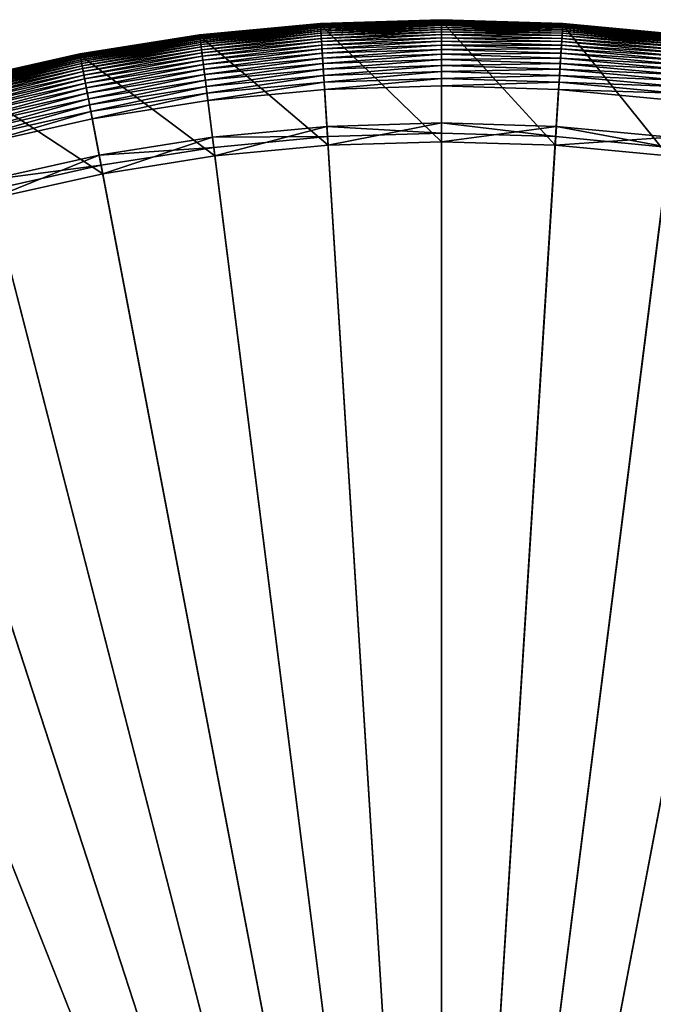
# Model space of a CAD drawing. Header units: millimetres. Extents: x -17.3 to 17.3, y -17.3 to 17.3.
# Tile 254 of 256: x -3.8 to 1.9, y 8.5 to 17.3. Entities that reach past the tile are written whole.
import ezdxf

# ---------------------------------------------------------------- set-up
doc = ezdxf.new("R2010")
doc.units = ezdxf.units.MM
doc.layers.get('0').update_dxf_attribs({"true_color": 0x5890e1})

msp = doc.modelspace()

# ---------------------------------------------------------------- meshes
at = {"color": 206, "true_color": 0x6c0888}
mesh = msp.add_polyface(dxfattribs=at)
corners = [(0, 17.2697, 34.1852), (-1.0844, 17.2366, 34.1379), (-1.0844, 17.2356, 34.1852), (0, 17.2707, 34.1379), (-1.0845, 17.2381, 34.0923), (0, 17.2722, 34.0923), (-1.0846, 17.2399, 34.0485), (0, 17.274, 34.0485), (-1.0848, 17.2419, 34.0063), (0, 17.276, 34.0063), (-1.0849, 17.2438, 33.9659), (0, 17.2779, 33.9659), (-1.085, 17.2456, 33.9271), (0, 17.2797, 33.9271), (-1.0851, 17.2469, 33.8899), (0, 17.281, 33.8899), (-1.0851, 17.2476, 33.8545), (0, 17.2817, 33.8545), (-1.0851, 17.2474, 33.8206), (0, 17.2815, 33.8206), (-1.085, 17.2463, 33.7884), (0, 17.2804, 33.7884), (-1.0849, 17.244, 33.7579), (0, 17.2781, 33.7579), (-1.0847, 17.2404, 33.7289), (0, 17.2745, 33.7289), (-1.0843, 17.2352, 33.7015), (-1.0844, 17.2356, 35.7037), (-2.1645, 17.1335, 34.1852), (-2.1646, 17.1345, 34.1379), (-2.1648, 17.136, 34.0923), (-2.165, 17.1378, 34.0485), (-2.1653, 17.1398, 34.0063), (-2.1655, 17.1417, 33.9659), (-2.1657, 17.1434, 33.9271), (-2.1659, 17.1447, 33.8899), (-2.166, 17.1454, 33.8545), (-2.166, 17.1453, 33.8206), (-2.1658, 17.1442, 33.7884), (-2.1655, 17.1419, 33.7579), (-2.1651, 17.1383, 33.7289), (-2.1644, 17.1331, 33.7015), (-1.0839, 17.2282, 33.6757), (-2.1635, 17.1261, 33.6757), (-1.0833, 17.2193, 33.6515), (-2.1624, 17.1173, 33.6515), (-1.0826, 17.2082, 33.6288), (-2.161, 17.1063, 33.6288), (-1.0818, 17.1948, 33.6077), (-2.1593, 17.093, 33.6077), (-1.0808, 17.1789, 33.5881), (-2.1573, 17.0772, 33.5881), (-1.0796, 17.1603, 33.5701), (-2.155, 17.0587, 33.5701), (-1.0783, 17.1388, 33.5535), (-2.1523, 17.0373, 33.5535), (-1.0767, 17.1142, 33.5385), (-2.1492, 17.0128, 33.5385), (-1.075, 17.0863, 33.5249), (-2.1457, 16.9851, 33.5249), (-1.073, 17.055, 33.5128), (-2.1418, 16.9539, 33.5128), (-1.0708, 17.02, 33.5022), (-2.1374, 16.9191, 33.5022), (-1.0684, 16.9811, 33.493), (-2.1325, 16.8805, 33.493), (-1.0657, 16.9382, 33.4853), (-2.1271, 16.8378, 33.4853), (-1.0627, 16.891, 33.479), (-2.1212, 16.791, 33.479), (-1.0594, 16.8395, 33.4741), (-2.1147, 16.7397, 33.4741), (-1.0559, 16.7833, 33.4706), (-2.1077, 16.6839, 33.4706), (-1.0521, 16.7223, 33.4685), (-2.1, 16.6232, 33.4685), (-1.0479, 16.6563, 33.4678), (-2.0917, 16.5576, 33.4678), (-1.0214, 16.235, 33.8989), (-1.0271, 16.3258, 35.1652), (-2.0502, 16.2291, 35.1652), (-2.0388, 16.1388, 33.8989), (-1.0165, 16.1573, 35.209), (-2.0291, 16.0616, 35.209), (-2.1645, 17.1335, 35.7037)]
mesh.append_faces([[corners[k] for k in face] for face in [(0, 1, 2), (3, 4, 1), (5, 6, 4), (7, 8, 6), (9, 10, 8), (11, 12, 10), (13, 14, 12), (15, 16, 14), (17, 18, 16), (19, 20, 18), (21, 22, 20), (23, 24, 22), (25, 26, 24), (66, 69, 67), (68, 71, 69), (70, 73, 71), (72, 75, 73), (74, 77, 75), (78, 80, 81), (79, 83, 80), (82, 84, 83)]], dxfattribs={"vtx0": -1, "color": 206})
mesh.append_faces([[corners[k] for k in face] for face in [(27, 2, 28), (2, 1, 29), (1, 4, 30), (4, 6, 31), (6, 8, 32), (8, 10, 33), (10, 12, 34), (12, 14, 35), (14, 16, 36), (16, 18, 37), (18, 20, 38), (20, 22, 39), (22, 24, 40), (24, 26, 41), (26, 42, 43), (42, 44, 45), (44, 46, 47), (46, 48, 49), (48, 50, 51), (50, 52, 53), (52, 54, 55), (54, 56, 57), (56, 58, 59), (58, 60, 61), (60, 62, 63), (62, 64, 65), (64, 66, 67), (66, 68, 69), (68, 70, 71), (70, 72, 73), (72, 74, 75), (74, 76, 77), (78, 79, 80), (79, 82, 83), (82, 27, 84)]], dxfattribs={"vtx2": -1, "color": 206})
mesh = msp.add_polyface(dxfattribs=at)
corners = [(0, 17.2697, 35.7037), (0, 17.2697, 34.1852), (-1.0844, 17.2356, 34.1852), (-1.0844, 17.2356, 35.7037), (0, 17.2707, 34.1379), (-1.0844, 17.2366, 34.1379), (0, 17.2722, 34.0923), (-1.0845, 17.2381, 34.0923), (0, 17.274, 34.0485), (-1.0846, 17.2399, 34.0485), (0, 17.276, 34.0063), (-1.0848, 17.2419, 34.0063), (0, 17.2779, 33.9659), (-1.0849, 17.2438, 33.9659), (0, 17.2797, 33.9271), (-1.085, 17.2456, 33.9271), (0, 17.281, 33.8899), (-1.0851, 17.2469, 33.8899), (0, 17.2817, 33.8545), (-1.0851, 17.2476, 33.8545), (0, 17.2815, 33.8206), (-1.0851, 17.2474, 33.8206), (0, 17.2804, 33.7884), (-1.085, 17.2463, 33.7884), (0, 17.2781, 33.7579), (-1.0849, 17.244, 33.7579), (0, 17.2745, 33.7289), (-1.0847, 17.2404, 33.7289), (0, 17.2692, 33.7015), (-1.0843, 17.2352, 33.7015), (0, 17.2623, 33.6757), (-1.0839, 17.2282, 33.6757), (0, 17.2533, 33.6515), (-1.0833, 17.2193, 33.6515), (0, 17.2422, 33.6288), (-1.0826, 17.2082, 33.6288), (0, 17.2288, 33.6077), (-1.0818, 17.1948, 33.6077), (0, 17.2129, 33.5881), (-1.0808, 17.1789, 33.5881), (0, 17.1942, 33.5701), (-1.0796, 17.1603, 33.5701), (0, 17.1727, 33.5535), (-1.0783, 17.1388, 33.5535), (0, 17.148, 33.5385), (-1.0767, 17.1142, 33.5385), (0, 17.1201, 33.5249), (-1.075, 17.0863, 33.5249), (0, 17.0887, 33.5128), (-1.073, 17.055, 33.5128), (0, 17.0536, 33.5022), (-1.0708, 17.02, 33.5022), (0, 17.0147, 33.493), (-1.0684, 16.9811, 33.493), (0, 16.9717, 33.4853), (-1.0657, 16.9382, 33.4853), (0, 16.9244, 33.479), (-1.0627, 16.891, 33.479), (0, 16.8728, 33.4741), (-1.0594, 16.8395, 33.4741), (0, 16.8165, 33.4706), (-1.0559, 16.7833, 33.4706), (0, 16.7553, 33.4685), (-1.0521, 16.7223, 33.4685), (0, 16.6892, 33.4678), (-1.0479, 16.6563, 33.4678), (0, 16.2671, 33.8989), (0, 16.3581, 35.1652), (-1.0271, 16.3258, 35.1652), (-1.0214, 16.235, 33.8989), (0, 16.1893, 35.209), (-1.0165, 16.1573, 35.209)]
mesh.append_faces([[corners[k] for k in face] for face in [(0, 2, 3), (28, 31, 29), (30, 33, 31), (32, 35, 33), (34, 37, 35), (36, 39, 37), (38, 41, 39), (40, 43, 41), (42, 45, 43), (44, 47, 45), (46, 49, 47), (48, 51, 49), (50, 53, 51), (52, 55, 53), (54, 57, 55), (56, 59, 57), (58, 61, 59), (60, 63, 61), (62, 65, 63), (66, 68, 69), (67, 71, 68), (70, 3, 71)]], dxfattribs={"vtx0": -1, "color": 206})
mesh.append_faces([[corners[k] for k in face] for face in [(0, 1, 2), (1, 4, 5), (4, 6, 7), (6, 8, 9), (8, 10, 11), (10, 12, 13), (12, 14, 15), (14, 16, 17), (16, 18, 19), (18, 20, 21), (20, 22, 23), (22, 24, 25), (24, 26, 27), (26, 28, 29), (28, 30, 31), (30, 32, 33), (32, 34, 35), (34, 36, 37), (36, 38, 39), (38, 40, 41), (40, 42, 43), (42, 44, 45), (44, 46, 47), (46, 48, 49), (48, 50, 51), (50, 52, 53), (52, 54, 55), (54, 56, 57), (56, 58, 59), (58, 60, 61), (60, 62, 63), (62, 64, 65), (66, 67, 68), (67, 70, 71), (70, 0, 3)]], dxfattribs={"vtx2": -1, "color": 206})
mesh = msp.add_polyface(dxfattribs=at)
corners = [(1.0844, 17.2356, 35.7037), (0, 17.2697, 34.1852), (0, 17.2697, 35.7037), (1.0844, 17.2356, 34.1852), (0, 17.2707, 34.1379), (1.0844, 17.2366, 34.1379), (0, 17.2722, 34.0923), (1.0845, 17.2381, 34.0923), (0, 17.274, 34.0485), (1.0846, 17.2399, 34.0485), (0, 17.276, 34.0063), (1.0848, 17.2419, 34.0063), (0, 17.2779, 33.9659), (1.0849, 17.2438, 33.9659), (0, 17.2797, 33.9271), (1.085, 17.2456, 33.9271), (0, 17.281, 33.8899), (1.0851, 17.2469, 33.8899), (0, 17.2817, 33.8545), (1.0851, 17.2476, 33.8545), (0, 17.2815, 33.8206), (1.0851, 17.2474, 33.8206), (0, 17.2804, 33.7884), (1.0851, 17.2463, 33.7884), (0, 17.2781, 33.7579), (1.0849, 17.244, 33.7579), (0, 17.2745, 33.7289), (1.0847, 17.2404, 33.7289), (0, 17.2692, 33.7015), (1.0843, 17.2352, 33.7015), (1.0839, 17.2282, 33.6757), (0, 17.2623, 33.6757), (1.0833, 17.2193, 33.6515), (0, 17.2533, 33.6515), (1.0827, 17.2082, 33.6288), (0, 17.2422, 33.6288), (1.0818, 17.1948, 33.6077), (0, 17.2288, 33.6077), (1.0808, 17.1789, 33.5881), (0, 17.2129, 33.5881), (1.0796, 17.1603, 33.5701), (0, 17.1942, 33.5701), (1.0783, 17.1388, 33.5535), (0, 17.1727, 33.5535), (1.0767, 17.1142, 33.5385), (0, 17.148, 33.5385), (1.075, 17.0863, 33.5249), (0, 17.1201, 33.5249), (1.073, 17.055, 33.5128), (0, 17.0887, 33.5128), (1.0708, 17.02, 33.5022), (0, 17.0536, 33.5022), (1.0684, 16.9811, 33.493), (0, 17.0147, 33.493), (1.0657, 16.9382, 33.4853), (0, 16.9717, 33.4853), (1.0627, 16.891, 33.479), (0, 16.9244, 33.479), (1.0595, 16.8395, 33.4741), (0, 16.8728, 33.4741), (1.0559, 16.7833, 33.4706), (0, 16.8165, 33.4706), (1.0521, 16.7223, 33.4685), (0, 16.7553, 33.4685), (1.0479, 16.6563, 33.4678), (0, 16.6892, 33.4678), (1.0214, 16.235, 33.8989), (1.0271, 16.3258, 35.1652), (0, 16.3581, 35.1652), (0, 16.2671, 33.8989), (1.0165, 16.1573, 35.209), (0, 16.1893, 35.209)]
mesh.append_faces([[corners[k] for k in face] for face in [(0, 1, 2), (3, 4, 1), (5, 6, 4), (7, 8, 6), (9, 10, 8), (11, 12, 10), (13, 14, 12), (15, 16, 14), (17, 18, 16), (19, 20, 18), (21, 22, 20), (23, 24, 22), (25, 26, 24), (27, 28, 26), (29, 31, 28), (30, 33, 31), (32, 35, 33), (34, 37, 35), (36, 39, 37), (38, 41, 39), (40, 43, 41), (42, 45, 43), (44, 47, 45), (46, 49, 47), (48, 51, 49), (50, 53, 51), (52, 55, 53), (54, 57, 55), (56, 59, 57), (58, 61, 59), (60, 63, 61), (62, 65, 63), (66, 68, 69), (67, 71, 68), (70, 2, 71)]], dxfattribs={"vtx0": -1, "color": 206})
mesh.append_faces([[corners[k] for k in face] for face in [(29, 30, 31), (30, 32, 33), (32, 34, 35), (34, 36, 37), (36, 38, 39), (38, 40, 41), (40, 42, 43), (42, 44, 45), (44, 46, 47), (46, 48, 49), (48, 50, 51), (50, 52, 53), (52, 54, 55), (54, 56, 57), (56, 58, 59), (58, 60, 61), (60, 62, 63), (62, 64, 65), (66, 67, 68), (67, 70, 71), (70, 0, 2)]], dxfattribs={"vtx2": -1, "color": 206})
mesh = msp.add_polyface(dxfattribs=at)
corners = [(2.1645, 17.1335, 35.7037), (1.0844, 17.2356, 34.1852), (1.0844, 17.2356, 35.7037), (2.1645, 17.1335, 34.1852), (1.0844, 17.2366, 34.1379), (2.1646, 17.1345, 34.1379), (1.0845, 17.2381, 34.0923), (2.1648, 17.136, 34.0923), (1.0846, 17.2399, 34.0485), (2.165, 17.1378, 34.0485), (1.0848, 17.2419, 34.0063), (2.1653, 17.1398, 34.0063), (1.0849, 17.2438, 33.9659), (2.1655, 17.1417, 33.9659), (1.085, 17.2456, 33.9271), (2.1657, 17.1434, 33.9271), (1.0851, 17.2469, 33.8899), (2.1659, 17.1447, 33.8899), (1.0851, 17.2476, 33.8545), (2.166, 17.1454, 33.8545), (1.0851, 17.2474, 33.8206), (2.1659, 17.1453, 33.8206), (1.0851, 17.2463, 33.7884), (2.1658, 17.1442, 33.7884), (1.0849, 17.244, 33.7579), (2.1655, 17.1419, 33.7579), (1.0847, 17.2404, 33.7289), (2.1651, 17.1383, 33.7289), (1.0843, 17.2352, 33.7015), (2.1644, 17.1331, 33.7015), (1.0839, 17.2282, 33.6757), (2.1635, 17.1261, 33.6757), (1.0833, 17.2193, 33.6515), (2.1624, 17.1173, 33.6515), (1.0827, 17.2082, 33.6288), (2.161, 17.1063, 33.6288), (1.0818, 17.1948, 33.6077), (2.1593, 17.093, 33.6077), (1.0808, 17.1789, 33.5881), (2.1573, 17.0772, 33.5881), (1.0796, 17.1603, 33.5701), (2.155, 17.0587, 33.5701), (1.0783, 17.1388, 33.5535), (2.1523, 17.0373, 33.5535), (1.0767, 17.1142, 33.5385), (2.1492, 17.0128, 33.5385), (1.075, 17.0863, 33.5249), (2.1457, 16.9851, 33.5249), (1.073, 17.055, 33.5128), (2.1418, 16.9539, 33.5128), (1.0708, 17.02, 33.5022), (2.1374, 16.9191, 33.5022), (1.0684, 16.9811, 33.493), (2.1325, 16.8805, 33.493), (1.0657, 16.9382, 33.4853), (2.1271, 16.8378, 33.4853), (1.0627, 16.891, 33.479), (2.1212, 16.791, 33.479), (2.1147, 16.7397, 33.4741), (1.0595, 16.8395, 33.4741), (2.1077, 16.6839, 33.4706), (1.0559, 16.7833, 33.4706), (2.1, 16.6232, 33.4685), (1.0521, 16.7223, 33.4685), (2.0917, 16.5576, 33.4678), (1.0479, 16.6563, 33.4678), (2.0388, 16.1388, 33.8989), (2.0502, 16.2291, 35.1652), (1.0271, 16.3258, 35.1652), (1.0214, 16.235, 33.8989), (2.029, 16.0616, 35.209), (1.0165, 16.1573, 35.209), (0, 17.2697, 34.1852), (0, 17.2707, 34.1379), (0, 17.2722, 34.0923), (0, 17.274, 34.0485), (0, 17.276, 34.0063), (0, 17.2779, 33.9659), (0, 17.2797, 33.9271), (0, 17.281, 33.8899), (0, 17.2817, 33.8545), (0, 17.2815, 33.8206), (0, 17.2804, 33.7884), (0, 17.2781, 33.7579), (0, 17.2745, 33.7289), (0, 17.2692, 33.7015)]
mesh.append_faces([[corners[k] for k in face] for face in [(0, 1, 2), (3, 4, 1), (5, 6, 4), (7, 8, 6), (9, 10, 8), (11, 12, 10), (13, 14, 12), (15, 16, 14), (17, 18, 16), (19, 20, 18), (21, 22, 20), (23, 24, 22), (25, 26, 24), (27, 28, 26), (29, 30, 28), (31, 32, 30), (33, 34, 32), (35, 36, 34), (37, 38, 36), (39, 40, 38), (41, 42, 40), (43, 44, 42), (45, 46, 44), (47, 48, 46), (49, 50, 48), (51, 52, 50), (53, 54, 52), (55, 56, 54), (57, 59, 56), (58, 61, 59), (60, 63, 61), (62, 65, 63), (66, 68, 69), (67, 71, 68), (70, 2, 71)]], dxfattribs={"vtx0": -1, "color": 206})
mesh.append_faces([[corners[k] for k in face] for face in [(57, 58, 59), (58, 60, 61), (60, 62, 63), (62, 64, 65), (66, 67, 68), (67, 70, 71), (70, 0, 2), (2, 1, 72), (1, 4, 73), (4, 6, 74), (6, 8, 75), (8, 10, 76), (10, 12, 77), (12, 14, 78), (14, 16, 79), (16, 18, 80), (18, 20, 81), (20, 22, 82), (22, 24, 83), (24, 26, 84), (26, 28, 85)]], dxfattribs={"vtx2": -1, "color": 206})
mesh = msp.add_polyface(dxfattribs=at)
corners = [(-1.0844, 17.2356, 35.7037), (-2.1645, 17.1335, 34.1852), (-2.1645, 17.1335, 35.7037), (-1.0844, 17.2356, 34.1852), (-2.1646, 17.1345, 34.1379), (-1.0844, 17.2366, 34.1379), (-2.1648, 17.136, 34.0923), (-1.0845, 17.2381, 34.0923), (-2.165, 17.1378, 34.0485), (-1.0846, 17.2399, 34.0485), (-2.1653, 17.1398, 34.0063), (-1.0848, 17.2419, 34.0063), (-2.1655, 17.1417, 33.9659), (-1.0849, 17.2438, 33.9659), (-2.1657, 17.1434, 33.9271), (-1.085, 17.2456, 33.9271), (-2.1659, 17.1447, 33.8899), (-1.0851, 17.2469, 33.8899), (-2.166, 17.1454, 33.8545), (-1.0851, 17.2476, 33.8545), (-2.166, 17.1453, 33.8206), (-1.0851, 17.2474, 33.8206), (-2.1658, 17.1442, 33.7884), (-1.085, 17.2463, 33.7884), (-2.1655, 17.1419, 33.7579), (-1.0849, 17.244, 33.7579), (-2.1651, 17.1383, 33.7289), (-1.0847, 17.2404, 33.7289), (-2.1644, 17.1331, 33.7015), (-1.0843, 17.2352, 33.7015), (-2.1635, 17.1261, 33.6757), (-1.0839, 17.2282, 33.6757), (-2.1624, 17.1173, 33.6515), (-1.0833, 17.2193, 33.6515), (-2.161, 17.1063, 33.6288), (-1.0826, 17.2082, 33.6288), (-2.1593, 17.093, 33.6077), (-1.0818, 17.1948, 33.6077), (-2.1573, 17.0772, 33.5881), (-1.0808, 17.1789, 33.5881), (-2.155, 17.0587, 33.5701), (-1.0796, 17.1603, 33.5701), (-2.1523, 17.0373, 33.5535), (-1.0783, 17.1388, 33.5535), (-2.1492, 17.0128, 33.5385), (-1.0767, 17.1142, 33.5385), (-2.1457, 16.9851, 33.5249), (-1.075, 17.0863, 33.5249), (-2.1418, 16.9539, 33.5128), (-1.073, 17.055, 33.5128), (-2.1374, 16.9191, 33.5022), (-1.0708, 17.02, 33.5022), (-2.1325, 16.8805, 33.493), (-1.0684, 16.9811, 33.493), (-2.1271, 16.8378, 33.4853), (-3.236, 16.9638, 34.1852), (-3.2362, 16.9648, 34.1379), (-3.2365, 16.9662, 34.0923), (-3.2368, 16.968, 34.0485), (-3.2372, 16.97, 34.0063), (-3.2376, 16.9719, 33.9659), (-3.2369, 16.9685, 33.7289), (-3.2359, 16.9634, 33.7015), (-3.2346, 16.9565, 33.6757), (-3.2329, 16.9477, 33.6515), (-3.2309, 16.9368, 33.6288), (-3.2284, 16.9236, 33.6077), (-3.2254, 16.908, 33.5881), (-3.2219, 16.8897, 33.5701), (-3.2178, 16.8685, 33.5535), (-3.2132, 16.8443, 33.5385), (-3.208, 16.8169, 33.5249), (-3.2021, 16.786, 33.5128), (-3.1955, 16.7515, 33.5022), (-3.1882, 16.7133, 33.493), (-3.1802, 16.671, 33.4853), (-2.1212, 16.791, 33.479), (-3.1713, 16.6246, 33.479), (-2.1147, 16.7397, 33.4741), (-3.1616, 16.5739, 33.4741), (-2.1077, 16.6839, 33.4706), (-3.1511, 16.5186, 33.4706), (-2.1, 16.6232, 33.4685), (-3.1396, 16.4586, 33.4685), (-2.0917, 16.5576, 33.4678), (-3.1272, 16.3936, 33.4678), (-2.0388, 16.1388, 33.8989), (-2.0502, 16.2291, 35.1652), (-3.0652, 16.0684, 35.1652), (-2.0291, 16.0616, 35.209), (-3.0336, 15.9025, 35.209), (-3.236, 16.9638, 35.7037)]
mesh.append_faces([[corners[k] for k in face] for face in [(0, 1, 2), (3, 4, 1), (5, 6, 4), (7, 8, 6), (9, 10, 8), (11, 12, 10), (13, 14, 12), (15, 16, 14), (17, 18, 16), (19, 20, 18), (21, 22, 20), (23, 24, 22), (25, 26, 24), (27, 28, 26), (29, 30, 28), (31, 32, 30), (33, 34, 32), (35, 36, 34), (37, 38, 36), (39, 40, 38), (41, 42, 40), (43, 44, 42), (45, 46, 44), (47, 48, 46), (49, 50, 48), (51, 52, 50), (53, 54, 52)]], dxfattribs={"vtx0": -1, "color": 206})
mesh.append_faces([[corners[k] for k in face] for face in [(2, 1, 55), (1, 4, 56), (4, 6, 57), (6, 8, 58), (8, 10, 59), (10, 12, 60), (24, 26, 61), (26, 28, 62), (28, 30, 63), (30, 32, 64), (32, 34, 65), (34, 36, 66), (36, 38, 67), (38, 40, 68), (40, 42, 69), (42, 44, 70), (44, 46, 71), (46, 48, 72), (48, 50, 73), (50, 52, 74), (52, 54, 75), (54, 76, 77), (76, 78, 79), (78, 80, 81), (80, 82, 83), (82, 84, 85), (86, 87, 88), (87, 89, 90), (89, 2, 91)]], dxfattribs={"vtx2": -1, "color": 206})
mesh = msp.add_polyface(dxfattribs=at)
corners = [(3.236, 16.9638, 35.7037), (2.1645, 17.1335, 34.1852), (2.1645, 17.1335, 35.7037), (3.236, 16.9638, 34.1852), (2.1646, 17.1345, 34.1379), (3.2362, 16.9648, 34.1379), (2.1648, 17.136, 34.0923), (3.2365, 16.9662, 34.0923), (2.165, 17.1378, 34.0485), (3.2368, 16.968, 34.0485), (2.1653, 17.1398, 34.0063), (3.2372, 16.97, 34.0063), (2.1655, 17.1417, 33.9659), (3.2369, 16.9685, 33.7289), (2.1644, 17.1331, 33.7015), (2.1651, 17.1383, 33.7289), (3.2359, 16.9634, 33.7015), (2.1635, 17.1261, 33.6757), (3.2346, 16.9565, 33.6757), (2.1624, 17.1173, 33.6515), (3.2329, 16.9477, 33.6515), (2.161, 17.1063, 33.6288), (3.2309, 16.9368, 33.6288), (2.1593, 17.093, 33.6077), (3.2284, 16.9237, 33.6077), (2.1573, 17.0772, 33.5881), (3.2254, 16.908, 33.5881), (2.155, 17.0587, 33.5701), (3.2219, 16.8897, 33.5701), (2.1523, 17.0373, 33.5535), (3.2178, 16.8685, 33.5535), (2.1492, 17.0128, 33.5385), (3.2132, 16.8443, 33.5385), (2.1457, 16.9851, 33.5249), (3.208, 16.8169, 33.5249), (2.1418, 16.9539, 33.5128), (3.2021, 16.786, 33.5128), (2.1374, 16.9191, 33.5022), (3.1955, 16.7515, 33.5022), (2.1325, 16.8805, 33.493), (3.1882, 16.7133, 33.493), (2.1271, 16.8378, 33.4853), (3.1802, 16.671, 33.4853), (2.1212, 16.791, 33.479), (3.1713, 16.6246, 33.479), (2.1147, 16.7397, 33.4741), (3.1616, 16.5739, 33.4741), (2.1077, 16.6839, 33.4706), (3.1511, 16.5186, 33.4706), (2.1, 16.6232, 33.4685), (3.1396, 16.4586, 33.4685), (2.0917, 16.5576, 33.4678), (3.0481, 15.979, 33.8989), (2.0502, 16.2291, 35.1652), (2.0388, 16.1388, 33.8989), (3.0652, 16.0684, 35.1652), (2.029, 16.0616, 35.209), (3.0336, 15.9025, 35.209), (1.0844, 17.2356, 34.1852), (1.0844, 17.2366, 34.1379), (1.0845, 17.2381, 34.0923), (1.0846, 17.2399, 34.0485), (1.0848, 17.2419, 34.0063), (1.0849, 17.2438, 33.9659), (2.1657, 17.1434, 33.9271), (1.085, 17.2456, 33.9271), (2.1659, 17.1447, 33.8899), (1.0851, 17.2469, 33.8899), (2.166, 17.1454, 33.8545), (1.0851, 17.2476, 33.8545), (2.1659, 17.1453, 33.8206), (1.0851, 17.2474, 33.8206), (2.1658, 17.1442, 33.7884), (1.0851, 17.2463, 33.7884), (2.1655, 17.1419, 33.7579), (1.0849, 17.244, 33.7579), (1.0847, 17.2404, 33.7289), (1.0843, 17.2352, 33.7015), (1.0839, 17.2282, 33.6757), (1.0833, 17.2193, 33.6515), (1.0827, 17.2082, 33.6288), (1.0818, 17.1948, 33.6077), (1.0808, 17.1789, 33.5881), (1.0796, 17.1603, 33.5701), (1.0783, 17.1388, 33.5535), (1.0767, 17.1142, 33.5385), (1.075, 17.0863, 33.5249), (1.073, 17.055, 33.5128), (1.0708, 17.02, 33.5022), (1.0684, 16.9811, 33.493), (1.0657, 16.9382, 33.4853), (1.0627, 16.891, 33.479)]
mesh.append_faces([[corners[k] for k in face] for face in [(0, 1, 2), (3, 4, 1), (5, 6, 4), (7, 8, 6), (9, 10, 8), (11, 12, 10), (13, 14, 15), (16, 17, 14), (18, 19, 17), (20, 21, 19), (22, 23, 21), (24, 25, 23), (26, 27, 25), (28, 29, 27), (30, 31, 29), (32, 33, 31), (34, 35, 33), (36, 37, 35), (38, 39, 37), (40, 41, 39), (42, 43, 41), (44, 45, 43), (46, 47, 45), (48, 49, 47), (50, 51, 49), (52, 53, 54), (55, 56, 53), (57, 2, 56)]], dxfattribs={"vtx0": -1, "color": 206})
mesh.append_faces([[corners[k] for k in face] for face in [(2, 1, 58), (1, 4, 59), (4, 6, 60), (6, 8, 61), (8, 10, 62), (10, 12, 63), (12, 64, 65), (64, 66, 67), (66, 68, 69), (68, 70, 71), (70, 72, 73), (72, 74, 75), (74, 15, 76), (15, 14, 77), (14, 17, 78), (17, 19, 79), (19, 21, 80), (21, 23, 81), (23, 25, 82), (25, 27, 83), (27, 29, 84), (29, 31, 85), (31, 33, 86), (33, 35, 87), (35, 37, 88), (37, 39, 89), (39, 41, 90), (41, 43, 91)]], dxfattribs={"vtx2": -1, "color": 206})
mesh = msp.add_polyface(dxfattribs=at)
corners = [(-2.1645, 17.1335, 35.7037), (-3.236, 16.9638, 34.1852), (-3.236, 16.9638, 35.7037), (-2.1645, 17.1335, 34.1852), (-3.2362, 16.9648, 34.1379), (-2.1646, 17.1345, 34.1379), (-3.2365, 16.9662, 34.0923), (-2.1648, 17.136, 34.0923), (-3.2368, 16.968, 34.0485), (-2.165, 17.1378, 34.0485), (-3.2372, 16.97, 34.0063), (-2.1653, 17.1398, 34.0063), (-3.2376, 16.9719, 33.9659), (-2.1655, 17.1417, 33.9659), (-2.1657, 17.1434, 33.9271), (-3.2379, 16.9736, 33.9271), (-2.1659, 17.1447, 33.8899), (-3.2381, 16.9749, 33.8899), (-2.166, 17.1454, 33.8545), (-3.2383, 16.9755, 33.8545), (-2.166, 17.1453, 33.8206), (-3.2382, 16.9754, 33.8206), (-2.1658, 17.1442, 33.7884), (-3.238, 16.9743, 33.7884), (-2.1655, 17.1419, 33.7579), (-3.2376, 16.9721, 33.7579), (-3.2369, 16.9685, 33.7289), (-2.1651, 17.1383, 33.7289), (-3.2359, 16.9634, 33.7015), (-2.1644, 17.1331, 33.7015), (-3.2346, 16.9565, 33.6757), (-2.1635, 17.1261, 33.6757), (-3.2329, 16.9477, 33.6515), (-2.1624, 17.1173, 33.6515), (-3.2309, 16.9368, 33.6288), (-2.161, 17.1063, 33.6288), (-3.2284, 16.9236, 33.6077), (-2.1593, 17.093, 33.6077), (-3.2254, 16.908, 33.5881), (-2.1573, 17.0772, 33.5881), (-3.2219, 16.8897, 33.5701), (-2.155, 17.0587, 33.5701), (-3.2178, 16.8685, 33.5535), (-2.1523, 17.0373, 33.5535), (-3.2132, 16.8443, 33.5385), (-2.1492, 17.0128, 33.5385), (-3.208, 16.8169, 33.5249), (-2.1457, 16.9851, 33.5249), (-3.2021, 16.786, 33.5128), (-2.1418, 16.9539, 33.5128), (-3.1955, 16.7515, 33.5022), (-2.1374, 16.9191, 33.5022), (-3.1882, 16.7133, 33.493), (-2.1325, 16.8805, 33.493), (-3.1802, 16.671, 33.4853), (-2.1271, 16.8378, 33.4853), (-3.1713, 16.6246, 33.479), (-2.1212, 16.791, 33.479), (-3.1616, 16.5739, 33.4741), (-2.1147, 16.7397, 33.4741), (-3.1511, 16.5186, 33.4706), (-2.1077, 16.6839, 33.4706), (-3.1396, 16.4586, 33.4685), (-2.1, 16.6232, 33.4685), (-3.1272, 16.3936, 33.4678), (-2.0388, 16.1388, 33.8989), (-3.0652, 16.0684, 35.1652), (-3.0482, 15.979, 33.8989), (-2.0502, 16.2291, 35.1652), (-3.0336, 15.9025, 35.209), (-2.0291, 16.0616, 35.209), (-4.2707, 16.6332, 33.5535), (-4.2645, 16.6093, 33.5385), (-4.2576, 16.5822, 33.5249), (-4.2498, 16.5518, 33.5128), (-4.2411, 16.5178, 33.5022), (-4.2314, 16.4801, 33.493), (-4.2207, 16.4385, 33.4853), (-4.2089, 16.3927, 33.479), (-4.1961, 16.3427, 33.4741), (-4.1821, 16.2881, 33.4706), (-4.1669, 16.2289, 33.4685), (-4.1504, 16.1649, 33.4678), (-4.0681, 15.8442, 35.1652), (-4.0261, 15.6806, 35.209), (-4.2948, 16.7272, 35.7037)]
mesh.append_faces([[corners[k] for k in face] for face in [(0, 1, 2), (3, 4, 1), (5, 6, 4), (7, 8, 6), (9, 10, 8), (11, 12, 10), (13, 15, 12), (14, 17, 15), (16, 19, 17), (18, 21, 19), (20, 23, 21), (22, 25, 23), (24, 26, 25), (27, 28, 26), (29, 30, 28), (31, 32, 30), (33, 34, 32), (35, 36, 34), (37, 38, 36), (39, 40, 38), (41, 42, 40), (43, 44, 42), (45, 46, 44), (47, 48, 46), (49, 50, 48), (51, 52, 50), (53, 54, 52), (55, 56, 54), (57, 58, 56), (59, 60, 58), (61, 62, 60), (63, 64, 62), (65, 66, 67), (68, 69, 66), (70, 2, 69)]], dxfattribs={"vtx0": -1, "color": 206})
mesh.append_faces([[corners[k] for k in face] for face in [(13, 14, 15), (14, 16, 17), (16, 18, 19), (18, 20, 21), (20, 22, 23), (22, 24, 25), (40, 42, 71), (42, 44, 72), (44, 46, 73), (46, 48, 74), (48, 50, 75), (50, 52, 76), (52, 54, 77), (54, 56, 78), (56, 58, 79), (58, 60, 80), (60, 62, 81), (62, 64, 82), (67, 66, 83), (66, 69, 84), (69, 2, 85)]], dxfattribs={"vtx2": -1, "color": 206})
mesh = msp.add_polyface(dxfattribs=at)
corners = [(-3.236, 16.9638, 35.7037), (-3.236, 16.9638, 34.1852), (-4.2948, 16.7272, 34.1852), (-4.2948, 16.7272, 35.7037), (-3.2362, 16.9648, 34.1379), (-4.295, 16.7281, 34.1379), (-3.2365, 16.9662, 34.0923), (-4.2954, 16.7295, 34.0923), (-3.2368, 16.968, 34.0485), (-4.2959, 16.7313, 34.0485), (-3.2372, 16.97, 34.0063), (-4.2964, 16.7332, 34.0063), (-3.2376, 16.9719, 33.9659), (-4.2968, 16.7351, 33.9659), (-3.2379, 16.9736, 33.9271), (-4.2973, 16.7368, 33.9271), (-3.2381, 16.9749, 33.8899), (-4.2976, 16.738, 33.8899), (-3.2383, 16.9755, 33.8545), (-4.2978, 16.7387, 33.8545), (-3.2382, 16.9754, 33.8206), (-4.2977, 16.7386, 33.8206), (-3.238, 16.9743, 33.7884), (-4.2975, 16.7375, 33.7884), (-3.2376, 16.9721, 33.7579), (-4.2969, 16.7353, 33.7579), (-3.2369, 16.9685, 33.7289), (-4.296, 16.7318, 33.7289), (-3.2359, 16.9634, 33.7015), (-4.2947, 16.7267, 33.7015), (-3.2346, 16.9565, 33.6757), (-4.2929, 16.7199, 33.6757), (-3.2329, 16.9477, 33.6515), (-4.2907, 16.7113, 33.6515), (-3.2309, 16.9368, 33.6288), (-4.288, 16.7005, 33.6288), (-3.2284, 16.9236, 33.6077), (-4.2846, 16.6875, 33.6077), (-3.2254, 16.908, 33.5881), (-4.2807, 16.6721, 33.5881), (-3.2219, 16.8897, 33.5701), (-4.276, 16.654, 33.5701), (-4.2707, 16.6332, 33.5535), (-3.2178, 16.8685, 33.5535), (-4.2645, 16.6093, 33.5385), (-3.2132, 16.8443, 33.5385), (-4.2576, 16.5822, 33.5249), (-3.208, 16.8169, 33.5249), (-4.2498, 16.5518, 33.5128), (-3.2021, 16.786, 33.5128), (-4.2411, 16.5178, 33.5022), (-3.1955, 16.7515, 33.5022), (-4.2314, 16.4801, 33.493), (-3.1882, 16.7133, 33.493), (-4.2207, 16.4385, 33.4853), (-3.1802, 16.671, 33.4853), (-4.2089, 16.3927, 33.479), (-3.1713, 16.6246, 33.479), (-4.1961, 16.3427, 33.4741), (-3.1616, 16.5739, 33.4741), (-4.1821, 16.2881, 33.4706), (-3.1511, 16.5186, 33.4706), (-4.1669, 16.2289, 33.4685), (-3.1396, 16.4586, 33.4685), (-4.1504, 16.1649, 33.4678), (-3.0482, 15.979, 33.8989), (-4.0681, 15.8442, 35.1652), (-4.0455, 15.7561, 33.8989), (-3.0652, 16.0684, 35.1652), (-4.0261, 15.6806, 35.209), (-3.0336, 15.9025, 35.209), (-5.1777, 15.9353, 33.4685), (-5.1573, 15.8724, 33.4678)]
mesh.append_faces([[corners[k] for k in face] for face in [(0, 2, 3), (1, 5, 2), (4, 7, 5), (6, 9, 7), (8, 11, 9), (10, 13, 11), (12, 15, 13), (14, 17, 15), (16, 19, 17), (18, 21, 19), (20, 23, 21), (22, 25, 23), (24, 27, 25), (26, 29, 27), (28, 31, 29), (30, 33, 31), (32, 35, 33), (34, 37, 35), (36, 39, 37), (38, 41, 39), (40, 42, 41), (43, 44, 42), (45, 46, 44), (47, 48, 46), (49, 50, 48), (51, 52, 50), (53, 54, 52), (55, 56, 54), (57, 58, 56), (59, 60, 58), (61, 62, 60), (63, 64, 62), (65, 66, 67), (68, 69, 66), (70, 3, 69)]], dxfattribs={"vtx0": -1, "color": 206})
mesh.append_faces([[corners[k] for k in face] for face in [(0, 1, 2), (1, 4, 5), (4, 6, 7), (6, 8, 9), (8, 10, 11), (10, 12, 13), (12, 14, 15), (14, 16, 17), (16, 18, 19), (18, 20, 21), (20, 22, 23), (22, 24, 25), (24, 26, 27), (26, 28, 29), (28, 30, 31), (30, 32, 33), (32, 34, 35), (34, 36, 37), (36, 38, 39), (38, 40, 41), (60, 62, 71), (62, 64, 72)]], dxfattribs={"vtx2": -1, "color": 206})
mesh = msp.add_polyface(dxfattribs=at)
corners = [(0, 16.6892, 33.4678), (0, 0, 33.4678), (-1.0479, 16.6563, 33.4678), (0, 0, 33.9833), (0, 16.2671, 33.8989), (-1.0214, 16.235, 33.8989), (-2.0917, 16.5576, 33.4678), (-2.0388, 16.1388, 33.8989), (-3.1272, 16.3936, 33.4678), (-3.0482, 15.979, 33.8989), (-4.1504, 16.1649, 33.4678), (-4.0455, 15.7561, 33.8989), (-5.1573, 15.8724, 33.4678), (-5.0268, 15.4709, 33.8989), (-6.1437, 15.5172, 33.4678), (-5.9883, 15.1248, 33.8989), (-7.1059, 15.1009, 33.4678), (-6.9262, 14.7189, 33.8989), (-8.0401, 14.6249, 33.4678), (-7.8367, 14.255, 33.8989), (-8.9425, 14.0912, 33.4678), (-8.7164, 13.7348, 33.8989), (-9.8097, 13.5019, 33.4678), (-9.5616, 13.1604, 33.8989), (-10.6381, 12.8593, 33.4678), (-10.3691, 12.534, 33.8989), (-11.4246, 12.1659, 33.4678), (-11.1356, 11.8582, 33.8989), (-11.4698, 12.2141, 33.4685), (-12.1659, 11.4246, 33.4678), (-11.8582, 11.1356, 33.8989), (-11.1979, 11.9245, 35.1652), (-11.9245, 11.1979, 35.1652), (-11.0823, 11.8015, 35.209), (-11.8015, 11.0823, 35.209), (-12.5891, 11.8219, 35.7037), (-12.8593, 10.6381, 33.4678), (-12.534, 10.3691, 33.8989), (-13.5019, 9.8097, 33.4678), (-13.1604, 9.5616, 33.8989), (-14.0912, 8.9425, 33.4678), (-13.7348, 8.7164, 33.8989), (-14.6249, 8.0401, 33.4678), (-14.255, 7.8367, 33.8989), (-15.1009, 7.1059, 33.4678), (-14.7189, 6.9262, 33.8989), (-15.5172, 6.1437, 33.4678), (-15.1248, 5.9883, 33.8989), (-15.8724, 5.1573, 33.4678), (-15.4709, 5.0268, 33.8989), (-16.1649, 4.1504, 33.4678), (-15.7561, 4.0455, 33.8989), (-16.3936, 3.1272, 33.4678), (-15.979, 3.0481, 33.8989), (-16.5576, 2.0917, 33.4678), (-16.1388, 2.0388, 33.8989), (-16.6563, 1.0479, 33.4678), (-16.235, 1.0214, 33.8989), (-16.6892, 0, 33.4678), (-16.2671, 0, 33.8989)]
mesh.append_faces([[corners[k] for k in face] for face in [(0, 1, 2), (2, 1, 6), (6, 1, 8), (8, 1, 10), (10, 1, 12), (12, 1, 14), (14, 1, 16), (16, 1, 18), (18, 1, 20), (20, 1, 22), (22, 1, 24), (24, 1, 26), (26, 1, 29), (27, 32, 30), (31, 34, 32), (33, 35, 34), (29, 1, 36), (36, 1, 38), (38, 1, 40), (40, 1, 42), (42, 1, 44), (44, 1, 46), (46, 1, 48), (48, 1, 50), (50, 1, 52), (52, 1, 54), (54, 1, 56), (56, 1, 58)]], dxfattribs={"vtx0": -1, "color": 206})
mesh.append_faces([[corners[k] for k in face] for face in [(3, 4, 5), (3, 5, 7), (3, 7, 9), (3, 9, 11), (3, 11, 13), (3, 13, 15), (3, 15, 17), (3, 17, 19), (3, 19, 21), (3, 21, 23), (3, 23, 25), (3, 25, 27), (28, 26, 29), (3, 27, 30), (27, 31, 32), (31, 33, 34), (3, 30, 37), (3, 37, 39), (3, 39, 41), (3, 41, 43), (3, 43, 45), (3, 45, 47), (3, 47, 49), (3, 49, 51), (3, 51, 53), (3, 53, 55), (3, 55, 57), (3, 57, 59)]], dxfattribs={"vtx2": -1, "color": 206})
mesh = msp.add_polyface(dxfattribs=at)
corners = [(16.6892, 0, 33.4678), (0, 0, 33.4678), (16.6563, 1.0479, 33.4678), (0, 0, 33.9833), (16.2671, 0, 33.8989), (16.235, 1.0214, 33.8989), (16.5576, 2.0917, 33.4678), (16.1388, 2.0388, 33.8989), (16.3936, 3.1272, 33.4678), (15.979, 3.0481, 33.8989), (16.1649, 4.1504, 33.4678), (15.756, 4.0455, 33.8989), (15.8724, 5.1573, 33.4678), (15.4709, 5.0268, 33.8989), (15.5172, 6.1437, 33.4678), (15.1248, 5.9883, 33.8989), (15.1009, 7.1059, 33.4678), (14.7189, 6.9262, 33.8989), (14.6249, 8.0401, 33.4678), (14.255, 7.8367, 33.8989), (14.0912, 8.9425, 33.4678), (13.7348, 8.7164, 33.8989), (13.5019, 9.8097, 33.4678), (13.1604, 9.5616, 33.8989), (12.8593, 10.6381, 33.4678), (12.534, 10.369, 33.8989), (12.1659, 11.4246, 33.4678), (11.8582, 11.1356, 33.8989), (12.2141, 11.4698, 33.4685), (11.4246, 12.1659, 33.4678), (11.1356, 11.8582, 33.8989), (11.9245, 11.1979, 35.1652), (11.1979, 11.9245, 35.1652), (11.8015, 11.0823, 35.209), (11.0823, 11.8015, 35.209), (11.8219, 12.5891, 35.7037), (10.6381, 12.8593, 33.4678), (10.369, 12.534, 33.8989), (9.8097, 13.5019, 33.4678), (9.5616, 13.1604, 33.8989), (8.9425, 14.0912, 33.4678), (8.7164, 13.7348, 33.8989), (8.0401, 14.6249, 33.4678), (7.8367, 14.255, 33.8989), (7.1059, 15.1009, 33.4678), (6.9262, 14.7189, 33.8989), (6.1437, 15.5173, 33.4678), (5.9883, 15.1248, 33.8989), (5.1573, 15.8724, 33.4678), (5.0268, 15.4709, 33.8989), (4.1504, 16.1649, 33.4678), (4.0455, 15.7561, 33.8989), (3.1272, 16.3936, 33.4678), (3.0481, 15.979, 33.8989), (2.0917, 16.5576, 33.4678), (2.0388, 16.1388, 33.8989), (1.0479, 16.6563, 33.4678), (1.0214, 16.235, 33.8989), (0, 16.6892, 33.4678), (0, 16.2671, 33.8989)]
mesh.append_faces([[corners[k] for k in face] for face in [(0, 1, 2), (2, 1, 6), (6, 1, 8), (8, 1, 10), (10, 1, 12), (12, 1, 14), (14, 1, 16), (16, 1, 18), (18, 1, 20), (20, 1, 22), (22, 1, 24), (24, 1, 26), (26, 1, 29), (27, 32, 30), (31, 34, 32), (33, 35, 34), (29, 1, 36), (36, 1, 38), (38, 1, 40), (40, 1, 42), (42, 1, 44), (44, 1, 46), (46, 1, 48), (48, 1, 50), (50, 1, 52), (52, 1, 54), (54, 1, 56), (56, 1, 58)]], dxfattribs={"vtx0": -1, "color": 206})
mesh.append_faces([[corners[k] for k in face] for face in [(3, 4, 5), (3, 5, 7), (3, 7, 9), (3, 9, 11), (3, 11, 13), (3, 13, 15), (3, 15, 17), (3, 17, 19), (3, 19, 21), (3, 21, 23), (3, 23, 25), (3, 25, 27), (28, 26, 29), (3, 27, 30), (27, 31, 32), (31, 33, 34), (3, 30, 37), (3, 37, 39), (3, 39, 41), (3, 41, 43), (3, 43, 45), (3, 45, 47), (3, 47, 49), (3, 49, 51), (3, 51, 53), (3, 53, 55), (3, 55, 57), (3, 57, 59)]], dxfattribs={"vtx2": -1, "color": 206})

doc.saveas('drawing.dxf')
